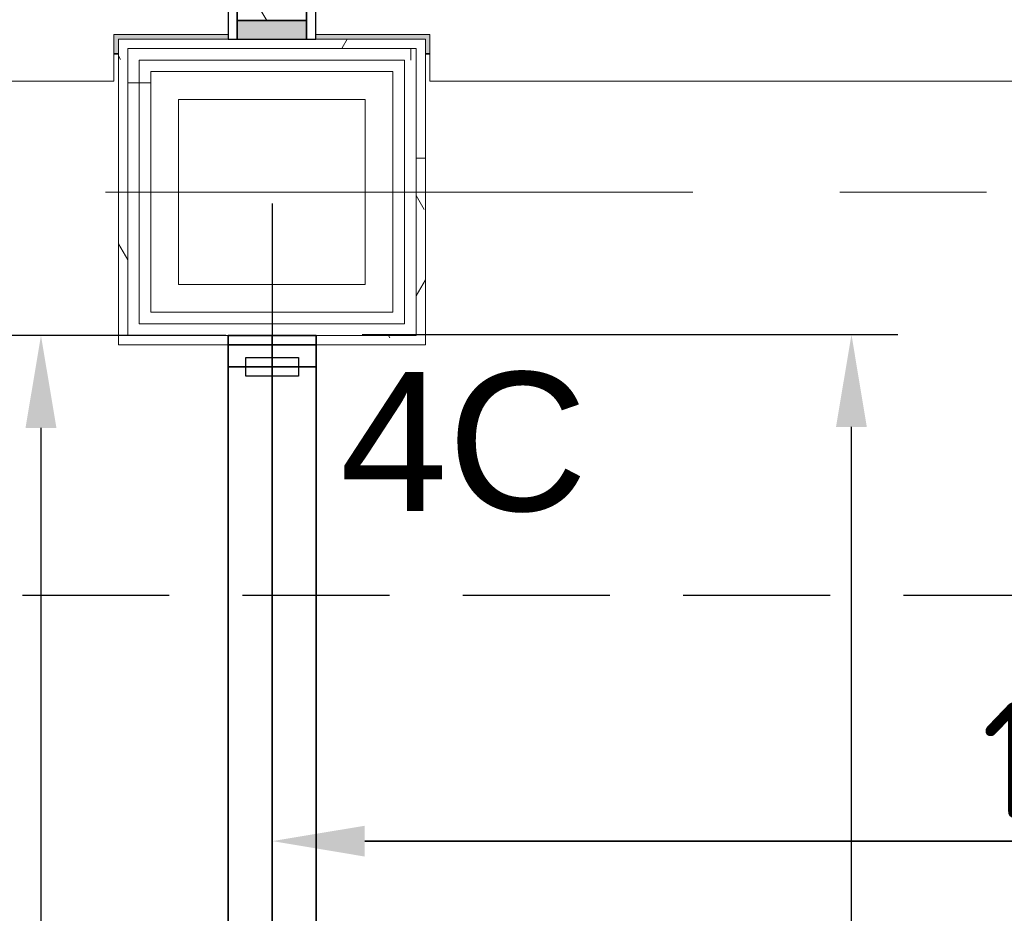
# Model space of a CAD drawing. Extents: x 3165 to 57695, y -7842 to 39081.
# Tile 182 of 248: x 46411 to 47475, y 35048 to 36015. Entities that reach past the tile are written whole.
import ezdxf
from ezdxf.enums import TextEntityAlignment as Align

# ---------------------------------------------------------------- set-up
doc = ezdxf.new("R2010")
doc.units = 0
doc.header["$LTSCALE"] = 50
doc.header["$PDSIZE"] = -5
doc.linetypes.add('HIDDEN2', pattern=[4.7625, 3.175, -1.5875])
doc.linetypes.add('Onderlegger 3e verdieping$0$stramien', pattern=[22.225, 12.7, -3.175, 3.175, -3.175])
doc.layers.get('0').update_dxf_attribs({"linetype": 'CONTINUOUS'})
doc.layers.get('DEFPOINTS').update_dxf_attribs({"linetype": 'CONTINUOUS'})
for name, color, linetype in [('AS-A38--_F----5', 2, 'CONTINUOUS'), ('AS-A38--_F---4-', 9, 'CONTINUOUS'), ('AS-I38-M_F----5_Muuraansluitingen', 7, 'CONTINUOUS'), ('AS-L38--', 7, 'CONTINUOUS'), ('AS-L38--_F----5', 7, 'CONTINUOUS'), ('AS-L38--_F---4-', 7, 'CONTINUOUS'), ('AS-L38--_F-23--', 3, 'CONTINUOUS'), ('AS-L38--_F1-----', 2, 'CONTINUOUS'), ('AS-L38--_F123--', 7, 'CONTINUOUS'), ('AS-M38--_F123--_Wandlengte', 1, 'CONTINUOUS'), ('IWTEKST', 2, 'CONTINUOUS')]:
    doc.layers.add(name, color=color, linetype=linetype)
doc.layers.add('AS-I38-1_F----5', color=2, linetype='CONTINUOUS', plot=False)
doc.layers.add('IWHARTWAND', color=6, linetype='CONTINUOUS', plot=False)
for name, color, linetype, lineweight in [('Onderlegger 3e verdieping$0$A-DETL-MBND', 8, 'CONTINUOUS', 18), ('Onderlegger 3e verdieping$0$A-FLOR-OTLN', 8, 'CONTINUOUS', 18), ('Onderlegger 3e verdieping$0$A-GLAZ', 8, 'CONTINUOUS', 25), ('Onderlegger 3e verdieping$0$A-GLAZ-CWMG', 8, 'CONTINUOUS', 18), ('Onderlegger 3e verdieping$0$A-WALL-PATT', 8, 'CONTINUOUS', 50), ('Onderlegger 3e verdieping$0$I-WALL', 8, 'CONTINUOUS', 25), ('Onderlegger 3e verdieping$0$S-GRID', 8, 'CONTINUOUS', 18)]:
    doc.layers.add(name, color=color, linetype=linetype, lineweight=lineweight)
doc.styles.get("Standard").update_dxf_attribs({"font": 'isocp.shx'})
doc.dimstyles.new('CWall_F2_Wandlengte', dxfattribs={"dimscale": 50, "dimtxt": 2.5, "dimasz": 2, "dimexe": 1, "dimexo": 1, "dimgap": 0.5, "dimtad": 1, "dimdec": 0, "dimdsep": 46, "dimtxsty": 'Standard', "dimcen": 2.5, "dimclrt": 2, "dimadec": 0, "dimazin": 0, "dimtfac": 1, "dimtdec": 0, "dimtix": 1, "dimtmove": 2, "dimatfit": 0, "dimfxl": 0, "dimtolj": 1, "dimtzin": 0, "dimarcsym": 0})
pattern_1 = [(0, (0, 0), (406.4, 101.6), [33.528, -271.272, 33.528, -271.272, -1625.6]), (0, (0, 0), (406.4, 101.6), [-609.6, 33.528, -576.072, 33.528, -271.272, -711.2]), (0, (0, 0), (406.4, 101.6), [-1524, 33.528, -169.672, 33.528, -474.472]), (120, (152.4, 50.8), (-291.18818, 301.15272), [33.528, -271.272, 33.528, -271.272, -1625.6]), (120, (152.4, 50.8), (-291.18818, 301.15272), [-609.6, 33.528, -576.072, 33.528, -271.272, -711.2]), (120, (152.4, 50.8), (-291.18818, 301.15272), [-1524, 33.528, -169.672, 33.528, -474.472]), (240, (203.2, 254), (-115.21182, -402.75272), [33.528, -271.272, 33.528, -271.272, -1625.6]), (240, (203.2, 254), (-115.21182, -402.75272), [-609.6, 33.528, -576.072, 33.528, -271.272, -711.2]), (240, (203.2, 254), (-115.21182, -402.75272), [-1524, 33.528, -169.672, 33.528, -474.472])]
pattern_2 = [(0, (46517.4, 35595.87), (0, 500), []), (0, (46517.4, 35545.87), (0, 500), []), (0, (46517.4, 35495.87), (0, 500), []), (0, (46517.4, 35445.87), (0, 500), [])]
pattern_3 = [(0, (822.5, 1360), (31.75, 31.75), [15.875, -47.625]), (90, (830.438, 1352.062), (-31.75, 31.75), [15.875, -47.625])]

# ---------------------------------------------------------------- blocks, each defined once
blk = doc.blocks.new('Onderlegger 3e verdieping$0$22_KA_systeempanel_dicht - staal-V106-Plotview 3e Verdieping - schaal 1 op 100')
at = {"layer": 'Onderlegger 3e verdieping$0$A-GLAZ', "lineweight": 18}
h = blk.add_hatch(color=256, dxfattribs=at)
h.paths.add_polyline_path([(-47.3, -37.5), (-27.3, -37.5), (-27.3, 37.5), (-47.3, 37.5), (-47.3, -27.4)], flags=0)
h.paths.add_polyline_path([(27.3, -37.5), (47.3, -37.5), (47.3, 37.5), (27.3, 37.5), (27.3, -27.4)], flags=0)
h = blk.add_hatch(dxfattribs=at)
h.set_pattern_fill('FP_237', color=256, style=0, pattern_type=2)
h.set_pattern_definition([(330, (-36040.87, 46683.26), (60, 103.92305), []), (30, (-36040.87, 46683.26), (-60, 103.92305), [])])
h.paths.add_polyline_path([(-27.3, -37.5), (27.3, -37.5), (27.3, 37.5), (-27.3, 37.5), (-27.3, -27.4)], flags=0)
at = {"layer": 'Onderlegger 3e verdieping$0$A-GLAZ'}
for p, q in [((47.3, 47.5), (-47.3, 47.5)), ((-47.3, 47.5), (-47.3, 37.5)), ((47.3, 37.5), (47.3, 47.5)), ((-47.3, 37.5), (47.3, 37.5)), ((-27.3, 37.5), (-47.3, 37.5)), ((-47.3, 37.5), (-47.3, -37.5)), ((27.3, 37.5), (-27.3, 37.5)), ((-27.3, 37.5), (-27.3, -37.5)), ((-27.3, -37.5), (-27.3, 37.5)), ((27.3, -37.5), (27.3, 37.5)), ((47.3, 37.5), (27.3, 37.5)), ((27.3, 37.5), (27.3, -37.5)), ((47.3, -37.5), (47.3, 37.5)), ((47.3, -37.5), (-47.3, -37.5)), ((-47.3, -37.5), (-47.3, -47.5)), ((-47.3, -37.5), (-27.3, -37.5)), ((-27.3, -37.5), (27.3, -37.5)), ((27.3, -37.5), (47.3, -37.5)), ((47.3, -47.5), (47.3, -37.5)), ((-47.3, -47.5), (47.3, -47.5))]:
    blk.add_line(p, q, dxfattribs=at)
blk = doc.blocks.new('Onderlegger 3e verdieping$0$vensterbank tweede verdieping2 - vensterbank tweede verdieping-12045771-Plotview 3e Verdieping - schaal 1 op 100')
at = {"layer": 'Onderlegger 3e verdieping$0$A-GLAZ', "lineweight": 18}
for p, q in [((46512.4, 35948.2), (46512.4, 35998.5)), ((46512.4, 35998.5), (46635.8, 35998.5)), ((46730.8, 35998.5), (46854.1, 35998.5)), ((46854.1, 35998.5), (46854.1, 35948.2)), ((45020.4, 35948.2), (46512.4, 35948.2)), ((46854.1, 35948.2), (48345.8, 35948.2))]:
    blk.add_line(p, q, dxfattribs=at)
blk = doc.blocks.new('Onderlegger 3e verdieping$0$28_KU_vloerrand 250x670 3e verdieping - 31090 mm-590334-Plotview 3e Verdieping - schaal 1 op 100')
at = {"layer": 'Onderlegger 3e verdieping$0$A-DETL-MBND'}
h = blk.add_hatch(color=0, dxfattribs=at)
h.paths.add_polyline_path([(250, -15534.9), (250, -15526.7), (153.5, -15526.7), (153.5, -15445), (140, -15445), (140, -15535), (250, -15535)], flags=0)
h.paths.add_polyline_path([(250, -13642.5), (250, -13637.5), (229.7, -13637.5), (229.7, -13979.2), (250, -13979.2), (250, -13974.2), (234.7, -13974.2), (234.7, -13642.5), (244.7, -13642.5)], flags=0)
h.paths.add_polyline_path([(250, -11809.2), (250, -11804.2), (229.7, -11804.2), (229.7, -12145.8), (250, -12145.8), (250, -12140.8), (234.7, -12140.8), (234.7, -11809.2), (244.7, -11809.2)], flags=0)
h.paths.add_polyline_path([(250, -9970.8), (229.7, -9970.8), (229.7, -10094.5), (234.7, -10094.5), (234.7, -9975.8), (250, -9975.8)], flags=0)
h.paths.add_polyline_path([(250, -10307.5), (234.7, -10307.5), (234.7, -10189.5), (229.7, -10189.5), (229.7, -10312.5), (250, -10312.5)], flags=0)
h.paths.add_polyline_path([(250, -8474.2), (234.7, -8474.2), (234.7, -8351.3), (229.7, -8351.3), (229.7, -8479.2), (250, -8479.2)], flags=0)
h.paths.add_polyline_path([(250, -8142.5), (250, -8137.5), (229.7, -8137.5), (229.7, -8256.3), (234.7, -8256.3), (234.7, -8142.5), (244.7, -8142.5)], flags=0)
h.paths.add_polyline_path([(250, -6585), (140, -6585), (140, -6735.2), (153.5, -6735.2), (153.5, -6590.2), (250, -6590.2)], flags=0)
h.paths.add_polyline_path([(250, -6370), (249.8, -6360), (153.5, -6360), (153.5, -6189.8), (148.5, -6189.8), (148.5, -6214.8), (140, -6214.8), (140, -6375), (146, -6375), (146, -6370), (164.5, -6370)], flags=0)
h.paths.add_polyline_path([(250, -4470.8), (229.7, -4470.8), (229.7, -4812.5), (250, -4812.5), (250, -4807.5), (234.7, -4807.5), (234.7, -4475.8), (250, -4475.8)], flags=0)
h.paths.add_polyline_path([(250, -2637.5), (229.7, -2637.5), (229.7, -2979.2), (250, -2979.2), (250, -2974.2), (234.7, -2974.2), (234.7, -2642.5), (250, -2642.5)], flags=0)
h.paths.add_polyline_path([(250, -1145.8), (250, -1140.8), (234.7, -1140.8), (234.7, -809.2), (250, -809.2), (250, -804.2), (229.7, -804.2), (229.7, -1145.8), (245.6, -1145.8)], flags=0)
h.paths.add_polyline_path([(250, 1024.2), (250, 1029.2), (229.7, 1029.2), (229.7, 687.5), (250, 687.5), (250, 692.5), (234.7, 692.5), (234.7, 1024.2), (244.7, 1024.2)], flags=0)
h.paths.add_polyline_path([(250, 2576.5), (250, 2581.7), (146, 2581.7), (146, 2801.7), (250, 2801.7), (250, 2806.7), (153.5, 2806.7), (153.5, 2951.8), (140, 2951.8), (140, 2431.5), (148.5, 2431.5), (148.5, 2406.5), (153.5, 2406.5), (153.5, 2576.5), (250, 2576.5)], flags=0)
h.paths.add_polyline_path([(250, 4354.2), (250, 4359.2), (234.7, 4359.2), (234.7, 4690.8), (250, 4690.8), (250, 4695.8), (229.7, 4695.8), (229.7, 4354.2), (244.7, 4354.2)], flags=0)
h.paths.add_polyline_path([(250, 6523.8), (250, 6528.8), (229.7, 6528.8), (229.7, 6187.2), (250, 6187.2), (250, 6192.2), (234.7, 6192.2), (234.7, 6523.8), (244.7, 6523.8)], flags=0)
h.paths.add_polyline_path([(250, 8020.8), (250, 8025.8), (234.7, 8025.8), (234.7, 8144.2), (229.7, 8144.2), (229.7, 8020.8), (244.7, 8020.8)], flags=0)
h.paths.add_polyline_path([(250, 8362.5), (229.7, 8362.5), (229.7, 8239.2), (234.7, 8239.2), (234.7, 8357.5), (250, 8357.5)], flags=0)
h.paths.add_polyline_path([(250, 9859.2), (234.7, 9859.2), (234.7, 10190.8), (250, 10190.8), (250, 10195.8), (229.7, 10195.8), (229.7, 9854.2), (250, 9854.2)], flags=0)
h.paths.add_polyline_path([(250, 12029.2), (229.7, 12029.2), (229.7, 11687.5), (250, 11687.5), (250, 11692.5), (234.7, 11692.5), (234.7, 12024.2), (250, 12024.2)], flags=0)
h.paths.add_polyline_path([(250, 13525.8), (234.7, 13525.8), (234.7, 13857.5), (250, 13857.5), (250, 13862.5), (229.7, 13862.5), (229.7, 13520.8), (250, 13520.8)], flags=0)
h.paths.add_polyline_path([(250, 15374.2), (250, 15379.2), (234.7, 15379.2), (234.7, 15545), (140, 15545), (140, 15264.8), (153.5, 15264.8), (153.5, 15524.9), (229.7, 15524.9), (229.7, 15374.2), (244.7, 15374.2)], flags=0)
h.paths.add_polyline_path([(153.5, 10285.2), (140, 10285.2), (140, 9764.8), (153.5, 9764.8), (153.5, 10240.2)], flags=0)
h.paths.add_polyline_path([(153.5, 13479.4), (153.5, 13951.8), (140, 13951.8), (140, 13431.5), (153.5, 13431.5), (153.5, 13476.5)], flags=0)
h.paths.add_polyline_path([(153.5, 11932.2), (153.5, 12118.5), (140, 12118.5), (140, 11598.2), (153.5, 11598.2), (153.5, 11643.2)], flags=0)
h.paths.add_polyline_path([(153.5, 4695.8), (153.5, 4785.2), (140, 4785.2), (140, 4264.8), (153.5, 4264.8), (153.5, 4506)], flags=0)
h.paths.add_polyline_path([(153.5, 6098.2), (153.5, 6618.5), (140, 6618.5), (140, 6098.2), (148.5, 6098.2)], flags=0)
h.paths.add_polyline_path([(153.5, 8362.5), (153.5, 8451.8), (140, 8451.8), (140, 8239.2), (153.5, 8239.2)], flags=0)
h.paths.add_polyline_path([(153.5, 8020.8), (153.5, 8144.2), (140, 8144.2), (140, 7931.5), (153.5, 7931.5), (153.5, 7976.5)], flags=0)
h.paths.add_polyline_path([(153.5, 1138.5), (153.5, 1143.5), (148.5, 1143.5), (148.5, 1118.5), (140, 1118.5), (140, 598.2), (148.5, 598.2), (148.5, 573.2), (153.5, 573.2), (153.5, 1118.5)], flags=0)
h.paths.add_polyline_path([(153.5, -1063.8), (153.5, -689.8), (148.5, -689.8), (148.5, -714.8), (140, -714.8), (140, -1235.2), (148.5, -1235.2), (148.5, -1260.2), (153.5, -1260.2), (153.5, -1145.8)], flags=0)
h.paths.add_polyline_path([(153.5, -2979.2), (153.5, -2523.2), (148.5, -2523.2), (148.5, -2548.2), (140, -2548.2), (140, -3068.5), (148.5, -3068.5), (148.5, -3093.5), (153.5, -3093.5), (153.5, -3023.5)], flags=0)
h.paths.add_polyline_path([(153.5, -8523.5), (153.5, -8351.3), (140, -8351.3), (140, -8568.5), (153.5, -8568.5)], flags=0)
h.paths.add_polyline_path([(153.5, -11804.2), (153.5, -11714.8), (140, -11714.8), (140, -12235.2), (153.5, -12235.2), (153.5, -11893.7)], flags=0)
h.paths.add_polyline_path([(153.5, -10401.8), (153.5, -10189.5), (140.2, -10189.5), (140.2, -10094.5), (153.5, -10094.5), (153.5, -9881.5), (140, -9881.5), (140, -10401.8), (148.5, -10401.8)], flags=0)
h.paths.add_polyline_path([(153.5, -4360.9), (153.5, -4356.5), (148.5, -4356.5), (148.5, -4381.5), (140, -4381.5), (140, -4901.8), (148.5, -4901.8), (148.5, -4926.8), (153.5, -4926.8), (153.5, -4361.5)], flags=0)
h.paths.add_polyline_path([(153.5, -8180.6), (153.5, -8048.2), (140, -8048.2), (140, -8256.3), (153.5, -8256.3)], flags=0)
h.paths.add_polyline_path([(153.5, -15381.5), (140, -15381.5), (140, -15435), (153.5, -15435), (153.5, -15426.5)], flags=0)
h.paths.add_polyline_path([(153.5, -13593.2), (153.5, -13548.2), (140, -13548.2), (140, -14068.5), (153.5, -14068.5), (153.5, -13637.5)], flags=0)
blk = doc.blocks.new('Onderlegger 3e verdieping')
at = {"layer": 'Onderlegger 3e verdieping$0$A-WALL-PATT', "lineweight": 18}
h = blk.add_hatch(dxfattribs=at)
h.set_pattern_fill('FP_11', color=256, style=0, pattern_type=2)
h.set_pattern_definition(pattern_1)
h.paths.add_polyline_path([(46839.1, 35983.5), (46849.1, 35983.5), (46849.1, 35993.5), (46517.4, 35993.5), (46517.4, 35983.5), (46710.7, 35983.5)], flags=0)
h = blk.add_hatch(dxfattribs=at)
h.set_pattern_fill('FP_11', color=256, style=0, pattern_type=2)
h.set_pattern_definition(pattern_1)
h.paths.add_polyline_path([(46527.4, 35663.2), (46527.4, 35983.5), (46517.4, 35983.5), (46517.4, 35663.2)], flags=0)
h = blk.add_hatch(dxfattribs=at)
h.set_pattern_fill('FP_36', color=256, angle=-270, style=0, pattern_type=2)
h.set_pattern_definition([(270, (46483.25, 35993.53), (500, 3e-14), []), (270, (46433.25, 35993.53), (500, 3e-14), []), (270, (46383.25, 35993.53), (500, 3e-14), []), (270, (46333.25, 35993.53), (500, 3e-14), [])])
h.paths.add_polyline_path([(46826.6, 35971), (46839.1, 35971), (46839.1, 35983.5), (46527.4, 35983.5), (46527.4, 35971), (46710.7, 35971)], flags=0)
h = blk.add_hatch(dxfattribs=at)
h.set_pattern_fill('FP_11', color=256, style=0, pattern_type=2)
h.set_pattern_definition(pattern_1)
h.paths.add_polyline_path([(46849.1, 35663.2), (46849.1, 35983.5), (46839.1, 35983.5), (46839.1, 35663.2)], flags=0)
h = blk.add_hatch(dxfattribs=at)
h.set_pattern_fill('FP_37', color=256, angle=90, style=0, pattern_type=2)
h.set_pattern_definition(pattern_2)
h.paths.add_polyline_path([(46539.9, 35673.2), (46539.9, 35971), (46527.4, 35971), (46527.4, 35673.2)], flags=0)
h = blk.add_hatch(dxfattribs=at)
h.set_pattern_fill('FP_37', color=256, angle=90, style=0, pattern_type=2)
h.set_pattern_definition(pattern_2)
h.paths.add_polyline_path([(46552.4, 35685.7), (46552.4, 35958.5), (46539.9, 35958.5), (46539.9, 35685.7)], flags=0)
h = blk.add_hatch(dxfattribs=at)
h.set_pattern_fill('FP_11', color=256, style=0, pattern_type=2)
h.set_pattern_definition(pattern_1)
h.paths.add_polyline_path([(46527.4, 35663.2), (46839.1, 35663.2), (46839.1, 35673.2), (46527.4, 35673.2)], flags=0)
at = {"layer": 'Onderlegger 3e verdieping$0$A-FLOR-OTLN'}
for p, q in [((46517.4, 35978.2), (46512.4, 35978.2)), ((46512.4, 35977.5), (46517.4, 35977.5)), ((46854.1, 35978.2), (46849.1, 35978.2)), ((46849.1, 35977.5), (46854.1, 35977.5))]:
    blk.add_line(p, q, dxfattribs=at)
at = {"layer": 'Onderlegger 3e verdieping$0$A-GLAZ-CWMG', "lineweight": 35}
blk.add_line((46730.8, 35663.2), (46635.8, 35663.2), dxfattribs=at)
at = {"layer": 'Onderlegger 3e verdieping$0$I-WALL', "lineweight": 18}
for p, q in [((46849.1, 35993.5), (46517.4, 35993.5)), ((46517.4, 35993.5), (46517.4, 35663.2)), ((46849.1, 35663.2), (46849.1, 35993.5)), ((46839.1, 35983.5), (46527.4, 35983.5)), ((46527.4, 35983.5), (46527.4, 35673.2)), ((46839.1, 35983.5), (46839.1, 35673.2)), ((46826.6, 35971), (46539.9, 35971)), ((46539.9, 35971), (46539.9, 35685.7)), ((46826.6, 35971), (46826.6, 35685.7)), ((46814.1, 35958.5), (46552.4, 35958.5)), ((46552.4, 35958.5), (46552.4, 35698.2)), ((46814.1, 35958.5), (46814.1, 35698.2)), ((46582.4, 35928.5), (46784.1, 35928.5)), ((46582.4, 35728.2), (46582.4, 35928.5)), ((46784.1, 35928.5), (46784.1, 35728.2)), ((46784.1, 35728.2), (46582.4, 35728.2)), ((46814.1, 35698.2), (46552.4, 35698.2)), ((46826.6, 35685.7), (46539.9, 35685.7)), ((46839.1, 35673.2), (46527.4, 35673.2)), ((46517.4, 35663.2), (46849.1, 35663.2))]:
    blk.add_line(p, q, dxfattribs=at)
at = {"layer": 'Onderlegger 3e verdieping$0$S-GRID', "linetype": 'Onderlegger 3e verdieping$0$stramien'}
blk.add_line((3164.6, 35828.2), (56107.8, 35828.2), dxfattribs=at)
at = {"lineweight": 25, "rotation": 270.0000000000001}
blk.add_blockref('Onderlegger 3e verdieping$0$28_KU_vloerrand 250x670 3e verdieping - 31090 mm-590334-Plotview 3e Verdieping - schaal 1 op 100', (38491.6, 36228.2), dxfattribs=at)
at = {"layer": 'Onderlegger 3e verdieping$0$A-GLAZ'}
blk.add_blockref('Onderlegger 3e verdieping$0$vensterbank tweede verdieping2 - vensterbank tweede verdieping-12045771-Plotview 3e Verdieping - schaal 1 op 100', (0, 0), dxfattribs=at)
at = {"layer": 'Onderlegger 3e verdieping$0$A-GLAZ', "lineweight": 18, "rotation": 90}
blk.add_blockref('Onderlegger 3e verdieping$0$22_KA_systeempanel_dicht - staal-V106-Plotview 3e Verdieping - schaal 1 op 100', (46683.3, 36040.9), dxfattribs=at)
blk = doc.blocks.new('*D206')
at = {"layer": 'AS-M38--_F123--_Wandlengte', "color": 0, "lineweight": -2}
for p, q in [((48516.6, 38030.6), (48516.6, 35076.4)), ((46683.6, 35815.9), (46683.6, 35076.4)), ((48416.6, 35126.4), (46783.6, 35126.4))]:
    blk.add_line(p, q, dxfattribs=at)
at = {"layer": 'AS-M38--_F123--_Wandlengte', "color": 0}
for points in [[(46783.6, 35143), (46783.6, 35109.7), (46683.6, 35126.4)], [(48416.6, 35143), (48416.6, 35109.7), (48516.6, 35126.4)]]:
    blk.add_solid(points, dxfattribs=at)
at = {"layer": 'DEFPOINTS', "color": 0}
for p in [(48516.6, 38080.6), (46683.6, 35865.9, -200), (46683.6, 35126.4)]:
    blk.add_point(p, dxfattribs=at)
at = {"layer": 'AS-M38--_F123--_Wandlengte', "color": 2, "insert": (47600.1, 35213.9), "char_height": 125, "attachment_point": 5}
blk.add_mtext('\\A1;1833', dxfattribs=at)
blk = doc.blocks.new('*D207')
at = {"layer": 'AS-M38--_F123--_Wandlengte', "color": 0, "lineweight": -2}
for p, q in [((46683.6, 35815.9), (46683.6, 35076.4)), ((54016.6, 35296.6), (54016.6, 35076.4)), ((46783.6, 35126.4), (53916.6, 35126.4))]:
    blk.add_line(p, q, dxfattribs=at)
at = {"layer": 'AS-M38--_F123--_Wandlengte', "color": 0}
for points in [[(46783.6, 35143), (46783.6, 35109.7), (46683.6, 35126.4)], [(53916.6, 35143), (53916.6, 35109.7), (54016.6, 35126.4)]]:
    blk.add_solid(points, dxfattribs=at)
at = {"layer": 'DEFPOINTS', "color": 0}
for p in [(46683.6, 35865.9, -200), (54016.6, 35346.6), (54016.6, 35126.4)]:
    blk.add_point(p, dxfattribs=at)
at = {"layer": 'AS-M38--_F123--_Wandlengte', "color": 2, "insert": (50350.1, 35213.9), "char_height": 125, "attachment_point": 5}
blk.add_mtext('\\A1;7333', dxfattribs=at)
blk = doc.blocks.new('*D400')
at = {"layer": 'AS-M38--_F123--_Wandlengte', "color": 0, "lineweight": -2}
for p, q in [((46780.8, 35674.2), (47359.7, 35674.2)), ((47309.7, 34094.2), (47309.7, 35574.2)), ((46771.6, 33994.2), (47359.7, 33994.2))]:
    blk.add_line(p, q, dxfattribs=at)
at = {"layer": 'AS-M38--_F123--_Wandlengte', "color": 0}
for points in [[(47293, 35574.2), (47326.3, 35574.2), (47309.7, 35674.2)], [(47293, 34094.2), (47326.3, 34094.2), (47309.7, 33994.2)]]:
    blk.add_solid(points, dxfattribs=at)
at = {"layer": 'DEFPOINTS', "color": 0}
for p in [(46730.8, 35674.2), (47309.7, 35674.2), (46721.6, 33994.2)]:
    blk.add_point(p, dxfattribs=at)
at = {"layer": 'AS-M38--_F123--_Wandlengte', "color": 2, "insert": (47222.2, 34834.2), "char_height": 125, "attachment_point": 5, "rotation": 90}
blk.add_mtext('\\A1;1680', dxfattribs=at)
blk = doc.blocks.new('Q0WDSTL-_CTA01')
at = {"layer": 'AS-L38--_F-23--'}
for p, q in [((0, 0.3), (0, 0.5)), ((0, -0.3), (0, -0.5))]:
    blk.add_line(p, q, dxfattribs=at)
at = {"layer": 'AS-L38--_F-23--', "color": 1}
blk.add_lwpolyline([(0, 0.3), (1, 0.3), (1, -0.3), (0, -0.3)], dxfattribs=at)
at = {"layer": 'AS-L38--_F1-----'}
blk.add_lwpolyline([(0, 0.5), (0, -0.5)], dxfattribs=at)
blk = doc.blocks.new('QSRT7---_CTA01')
at = {"layer": 'AS-L38--_F----5', "invisible_edges": 4}
for points in [[(0, 0), (0, 0, 60), (34, 0, 60), (34, 0)], [(0, 0, 2660), (0, 0, 2700), (34, 0, 2700), (34, 0, 2660)]]:
    blk.add_3dface(points, dxfattribs=at)
at = {"layer": 'AS-L38--_F----5'}
blk.add_3dface([(0, 0, 60), (0, 0, 2660), (34, 0, 2660), (34, 0, 60)], dxfattribs=at)
at = {"layer": 'AS-L38--_F---4-', "invisible_edges": 4}
for points in [[(34, 47.5), (34, 47.5, 60), (0, 47.5, 60), (0, 47.5)], [(34, 47.5, 2660), (34, 47.5, 2700), (0, 47.5, 2700), (0, 47.5, 2660)], [(0, -47.5), (0, -47.5, 60), (34, -47.5, 60), (34, -47.5)], [(0, -47.5, 2660), (0, -47.5, 2700), (34, -47.5, 2700), (34, -47.5, 2660)]]:
    blk.add_3dface(points, dxfattribs=at)
at = {"layer": 'AS-L38--_F---4-'}
for points in [[(34, 47.5, 60), (34, 47.5, 2660), (0, 47.5, 2660), (0, 47.5, 60)], [(0, 47.5), (0, 47.5, 60), (0, -47.5, 60), (0, -47.5)], [(0, 47.5, 60), (0, 47.5, 2660), (0, -47.5, 2660), (0, -47.5, 60)], [(0, 47.5, 2660), (0, 47.5, 2700), (0, -47.5, 2700), (0, -47.5, 2660)], [(34, 47.5, 2700), (0, 47.5, 2700), (0, -47.5, 2700), (34, -47.5, 2700)], [(0, -47.5, 60), (0, -47.5, 2660), (34, -47.5, 2660), (34, -47.5, 60)]]:
    blk.add_3dface(points, dxfattribs=at)
at = {"layer": 'AS-L38--_F123--'}
blk.add_lwpolyline([(34, 47.5), (0, 47.5), (0, -47.5), (34, -47.5)], dxfattribs=at)
at = {"layer": 'DEFPOINTS'}
blk.add_point((0, 0, 2700), dxfattribs=at)
at = {"layer": 'AS-L38--', "xscale": 10, "yscale": 95, "zscale": 10, "rotation": 180}
blk.add_blockref('Q0WDSTL-_CTA01', (34, 0), dxfattribs=at)
at = {"layer": 'AS-I38-M_F----5_Muuraansluitingen', "extrusion": (0, -1, 0)}
blk.add_text('D4C', height=125, rotation=90, dxfattribs=at).set_placement((0, 2750), align=Align.MIDDLE_LEFT)
blk = doc.blocks.new('BvnAans-_CTA01')
at = {"layer": 'AS-L38--_F----5', "color": 0, "invisible_edges": 10}
blk.add_3dface([(0, 0), (1, 0), (1, 0, 1), (0, 0, 1)], dxfattribs=at)
at = {"layer": 'AS-L38--_F---4-', "invisible_edges": 10}
for points in [[(0, 0.5), (1, 0.5), (1, 0.5, 1), (0, 0.5, 1)], [(0, -0.5), (1, -0.5), (1, -0.5, 1), (0, -0.5, 1)]]:
    blk.add_3dface(points, dxfattribs=at)
at = {"layer": 'AS-L38--_F---4-'}
blk.add_3dface([(0, -0.5, 1), (0, 0.5, 1), (1, 0.5, 1), (1, -0.5, 1)], dxfattribs=at)
blk = doc.blocks.new('OndrAans_CTA01')
at = {"layer": 'AS-L38--_F----5', "color": 0, "invisible_edges": 10}
blk.add_3dface([(0, 0), (1, 0), (1, 0, 1), (0, 0, 1)], dxfattribs=at)
at = {"layer": 'AS-L38--_F---4-', "invisible_edges": 10}
for points in [[(0, 0.5), (1, 0.5), (1, 0.5, 1), (0, 0.5, 1)], [(0, -0.5), (1, -0.5), (1, -0.5, 1), (0, -0.5, 1)]]:
    blk.add_3dface(points, dxfattribs=at)
at = {"layer": 'AS-L38--_F123--', "color": 0}
blk.add_3dface([(0, -0.5), (1, -0.5), (1, 0.5), (0, 0.5)], dxfattribs=at)
blk = doc.blocks.new('D1------_CTA01')
at = {"layer": 'AS-L38--_F----5', "color": 0}
blk.add_3dface([(0, 0), (1, 0), (1, 0, 1), (0, 0, 1)], dxfattribs=at)
at = {"layer": 'AS-L38--_F---4-'}
for points in [[(0, 0.5), (1, 0.5), (1, 0.5, 1), (0, 0.5, 1)], [(0, -0.5), (1, -0.5), (1, -0.5, 1), (0, -0.5, 1)]]:
    blk.add_3dface(points, dxfattribs=at)
blk = doc.blocks.new('QWND34--_CTA01')
at = {"layer": 'AS-A38--_F----5', "extrusion": (0, -1, 0)}
h = blk.add_hatch(dxfattribs=at)
h.set_pattern_fill('CROSS', color=256, scale=5, style=0)
h.set_pattern_definition(pattern_3)
h.paths.add_polyline_path([(0, 940), (1645, 940), (1645, 1780), (0, 1780)])
at = {"layer": 'AS-A38--_F---4-', "extrusion": (0, -1, 0)}
h = blk.add_hatch(dxfattribs=at)
h.set_pattern_fill('CROSS', color=256, scale=5, style=0)
h.set_pattern_definition(pattern_3)
h.paths.add_polyline_path([(0, 940), (1645, 940), (1645, 1780), (0, 1780)])
h = blk.add_hatch(dxfattribs=at)
h.set_pattern_fill('CROSS', color=256, scale=5, style=0)
h.set_pattern_definition(pattern_3)
h.paths.add_polyline_path([(0, 940), (1645, 940), (1645, 1780), (0, 1780)])
at = {"layer": 'DEFPOINTS'}
blk.add_point((0, 0, 2700), dxfattribs=at)
at = {"layer": 'AS-L38--', "yscale": 95}
for name, p, xscale, zscale in [('BvnAans-_CTA01', (0, 0, 2660), 1644.999999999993, 40), ('OndrAans_CTA01', (0, 0), 1644.999999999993, 60), ('Q0WDSTL-_CTA01', (0, 0), 10, 10), ('D1------_CTA01', (0, 0, 1780), 1644.999999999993, 880), ('D1------_CTA01', (0, 0, 940), 1644.999999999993, 840), ('D1------_CTA01', (0, 0, 60), 1644.999999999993, 880)]:
    blk.add_blockref(name, p, dxfattribs=dict(at, xscale=xscale, zscale=zscale))
at = {"layer": 'AS-I38-1_F----5', "extrusion": (0, -1, 0)}
blk.add_text('1', height=90, dxfattribs=at).set_placement((40, 130))
blk = doc.blocks.new('*D405')
at = {"layer": 'AS-M38--_F123--_Wandlengte', "color": 0, "lineweight": -2}
for p, q in [((46633.6, 35673.2), (46383.6, 35673.2)), ((46433.6, 35573.2), (46433.6, 30428.2)), ((46633.6, 30328.2), (46383.6, 30328.2))]:
    blk.add_line(p, q, dxfattribs=at)
at = {"layer": 'AS-M38--_F123--_Wandlengte', "color": 0}
for points in [[(46416.9, 35573.2), (46450.3, 35573.2), (46433.6, 35673.2)], [(46416.9, 30428.2), (46450.3, 30428.2), (46433.6, 30328.2)]]:
    blk.add_solid(points, dxfattribs=at)
at = {"layer": 'DEFPOINTS', "color": 0}
for p in [(46683.6, 35673.2), (46433.6, 30328.2), (46683.6, 30328.2)]:
    blk.add_point(p, dxfattribs=at)
at = {"layer": 'AS-M38--_F123--_Wandlengte', "color": 2, "insert": (46346.1, 32673.2), "char_height": 125, "attachment_point": 5, "rotation": 90}
blk.add_mtext('\\A1;5345', dxfattribs=at)

msp = doc.modelspace()

# ---------------------------------------------------------------- linework, layer by layer
at = {"color": 8, "linetype": 'HIDDEN2'}
msp.add_line((4741.6, 35392.2), (53791.6, 35392.2), dxfattribs=at)
at = {"layer": 'IWHARTWAND'}
msp.add_line((46683.6, 35663.2), (46683.6, 30328.2), dxfattribs=at)

# ---------------------------------------------------------------- block references
msp.add_blockref('Onderlegger 3e verdieping', (0, 0))
at = {"layer": 'AS-L38--', "rotation": 270}
for name, p in [('QSRT7---_CTA01', (46683.6, 35673.2)), ('QWND34--_CTA01', (46683.6, 35639.2))]:
    msp.add_blockref(name, p, dxfattribs=at)

# ---------------------------------------------------------------- texts
at = {"layer": 'IWTEKST', "insert": (46756.6, 35633.5, 120), "char_height": 150, "width": 3405, "attachment_point": 1}
msp.add_mtext('{\\fArial|b0|i0|c0|p34;4C}', dxfattribs=at)

# ---------------------------------------------------------------- dimensions: what is measured, and where the dimension line sits
at = {"layer": 'AS-M38--_F123--_Wandlengte'}
for base, p1, p2, picture, middle in [((46683.6, 35126.4), (48516.6, 38080.6), (46683.6, 35865.9, -200), '*D206', (47600.1, 35213.9)), ((54016.6, 35126.4), (46683.6, 35865.9, -200), (54016.6, 35346.6), '*D207', (50350.1, 35213.9))]:
    dim = msp.add_linear_dim(base=base, p1=p1, p2=p2, dimstyle='CWall_F2_Wandlengte', dxfattribs=at)
    dim.commit()
    dim.dimension.update_dxf_attribs({"geometry": picture, "text_midpoint": middle})
dim = msp.add_linear_dim(base=(46433.6, 30328.2), p1=(46683.6, 35673.2), p2=(46683.6, 30328.2), angle=270, dimstyle='CWall_F2_Wandlengte', dxfattribs=at)
dim.commit()
dim.dimension.update_dxf_attribs({"geometry": '*D405', "text_midpoint": (46346.1, 32673.2), "dimtype": 161})
dim = msp.add_linear_dim(base=(47309.7, 35674.2), p1=(46721.6, 33994.2), p2=(46730.8, 35674.2), angle=90, dimstyle='CWall_F2_Wandlengte', dxfattribs=at)
dim.commit()
dim.dimension.update_dxf_attribs({"geometry": '*D400', "text_midpoint": (47222.2, 34834.2)})

doc.saveas('drawing.dxf')
